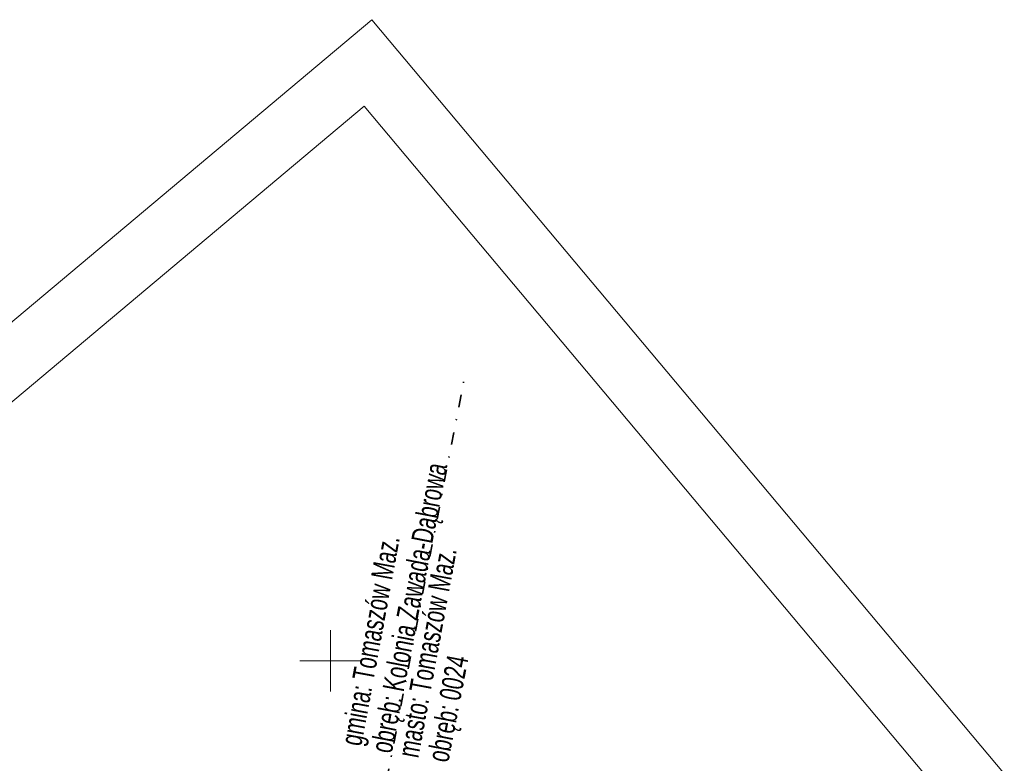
# Model space of a CAD drawing. Header units: metres. Extents: x 7429064 to 7431133, y 5709479 to 5714472.
# Tile 171 of 176: x 7429825 to 7429905, y 5710242 to 5710302. Entities that reach past the tile are written whole.
import ezdxf
from ezdxf.enums import TextEntityAlignment as Align

# ---------------------------------------------------------------- set-up
doc = ezdxf.new("R2010")
doc.units = ezdxf.units.M
doc.linetypes.add('1', pattern=[0])
doc.linetypes.add('12', pattern=[3, 1, -1, 0, -1])
doc.layers.add('_1_Mapa', color=7, linetype='Continuous')
for name, color, linetype, lineweight in [('arkusz', 252, 'Continuous', 18), ('GMINA_L_0', 252, '12', 35), ('GMINA_T_0', 252, 'Continuous', 18), ('KRZYZE_L_0', 252, '1', 18), ('OBREB_T_0', 252, 'Continuous', 18)]:
    doc.layers.add(name, color=color, linetype=linetype, lineweight=lineweight)

# ---------------------------------------------------------------- blocks, each defined once
blk = doc.blocks.new('X-ref_MDCP_Szara')
at = {"layer": 'arkusz', "linetype": 'Continuous'}
for p, q in [((7429064.331, 5709640.143), (7429853.357, 5710302.214)), ((7429853.357, 5710302.214), (7429988.342, 5710141.345)), ((7429071.375, 5709639.527), (7429852.741, 5710295.17)), ((7429852.741, 5710295.17), (7429981.298, 5710141.961))]:
    blk.add_line(p, q, dxfattribs=at)
at = {"layer": 'GMINA_L_0', "linetype": '12'}
blk.add_line((7429836.9, 5710148.93), (7429860.884, 5710273.006), dxfattribs=at)
at = {"layer": 'KRZYZE_L_0', "linetype": '1'}
for p, q in [((7429850, 5710247.5), (7429850, 5710252.5)), ((7429847.5, 5710250), (7429852.5, 5710250))]:
    blk.add_line(p, q, dxfattribs=at)
at = {"layer": 'GMINA_T_0', "width": 0.7}
for s, rotation, p in [('gmina: Tomaszów Maz.', 79.52967, (7429852.502, 5710243.007)), ('masto: Tomaszów Maz.', 79.5297, (7429857.14, 5710242.036))]:
    blk.add_text(s, height=1.75, rotation=rotation, dxfattribs=at).set_placement(p)
at = {"layer": 'OBREB_T_0', "width": 0.7}
blk.add_text('obręb: Kolonia Zawada-Dąbrowa', height=1.75, rotation=79.05959, dxfattribs=at).set_placement((7429854.97, 5710242.409))
blk.add_text('obręb: 0024', height=1.75, rotation=79.05959, dxfattribs=at).set_placement((7429857.86, 5710242), align=Align.TOP_LEFT)

msp = doc.modelspace()

# ---------------------------------------------------------------- block references
at = {"layer": '_1_Mapa'}
msp.add_blockref('X-ref_MDCP_Szara', (0, 0), dxfattribs=at)

doc.saveas('drawing.dxf')
